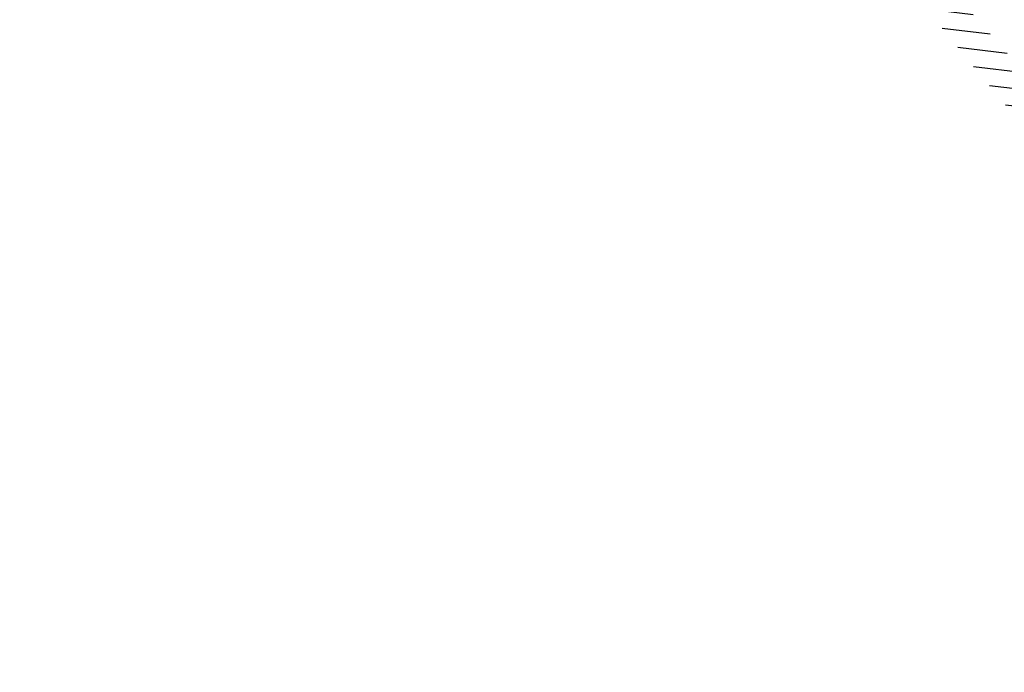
# Model space of a CAD drawing. Extents: x 447882 to 448688, y 437766 to 439043.
# Tile 10 of 121: x 448483 to 448569, y 437848 to 437905. Entities that reach past the tile are written whole.
import ezdxf

# ---------------------------------------------------------------- set-up
doc = ezdxf.new("R2010")
doc.units = 0
doc.header["$LTSCALE"] = 2
doc.header["$MEASUREMENT"] = 0
doc.linetypes.add('AUSGEZOGEN', pattern=[0])
doc.layers.add('FBRTOP', color=250, linetype='AUSGEZOGEN')
doc.layers.add('SCHLITZRINNE', color=200, linetype='AUSGEZOGEN')

msp = doc.modelspace()

# ---------------------------------------------------------------- hatches: boundary and pattern name
at = {"layer": 'SCHLITZRINNE'}
h = msp.add_hatch(dxfattribs=at)
h.set_pattern_fill('_USER', color=256, scale=1.5, angle=45, style=0, pattern_type=0)
h.set_pattern_definition([(353.2903893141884, (448535.0214528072, 437939.7289510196), (0.1752559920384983, 1.489726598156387), [])])
edge = h.paths.add_edge_path()
edge.add_arc((450110.1306910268, 439174.8855906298), 2002.144653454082, 217.6466916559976, 217.7521611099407)
edge.add_arc((450110.1306910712, 439174.8855906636), 2001.644653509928, 217.6466916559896, 217.8050314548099)
edge.add_arc((450106.0111629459, 439171.6895692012), 1996.430723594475, 217.8050312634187, 218.1638878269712)
edge.add_arc((450104.6204673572, 439170.5966182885), 1994.661945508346, 218.1638878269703, 218.5234401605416)
edge.add_arc((450102.3610331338, 439168.7978830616), 1991.77395461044, 218.5234403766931, 218.8832532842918)
edge.add_arc((450113.0802769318, 439177.4420506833), 2005.544351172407, 218.8832532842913, 219.2403848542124)
edge.add_arc((450118.7786976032, 439182.0962609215), 2012.90190994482, 219.2403848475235, 219.5968631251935)
edge.add_arc((450119.4406360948, 439182.6438030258), 2013.760958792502, 219.5968631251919, 219.9534656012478)
edge.add_arc((450109.1314138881, 439174.007603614), 2000.312389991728, 219.9534657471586, 220.3112649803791)
edge.add_arc((450102.1189203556, 439168.0582058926), 1991.116173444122, 220.3112649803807, 220.6706485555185)
edge.add_arc((450113.5814255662, 439177.9073012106), 2006.228873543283, 220.6706484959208, 221.0286759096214)
edge.add_arc((450111.6346336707, 439176.2132694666), 2003.648225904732, 221.028675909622, 221.3868683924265)
edge.add_arc((450104.9853657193, 439170.3538559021), 1994.78563646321, 221.3868683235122, 221.7458556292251)
edge.add_arc((450107.8928366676, 439172.9484951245), 1998.682499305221, 221.7458556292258, 222.1044143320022)
edge.add_arc((450110.1228680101, 439174.9637980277), 2001.688241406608, 222.1044143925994, 222.4627037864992)
edge.add_arc((450114.2325152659, 439178.7246774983), 2007.259005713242, 222.4627037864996, 222.8197621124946)
edge.add_arc((450115.8226584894, 439180.1981843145), 2009.426902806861, 222.8197620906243, 223.1766277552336)
edge.add_arc((450111.7406385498, 439176.3680447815), 2003.829326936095, 223.1766277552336, 223.5348545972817)
edge.add_arc((450104.4442216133, 439169.4355758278), 1993.7646945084, 223.5348548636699, 223.8939847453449)
edge.add_arc((450103.9872383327, 439168.9959033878), 1993.130545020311, 223.8939847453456, 224.2529103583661)
edge.add_arc((450116.3561424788, 439181.046388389), 2010.399128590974, 224.2529105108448, 224.6102912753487)
edge.add_arc((450116.7664725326, 439181.4511742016), 2010.975515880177, 224.6102912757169, 224.7212884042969)
edge.add_line((448524.848253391, 437951.9944236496), (448525.2441494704, 437952.2998189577))

# ---------------------------------------------------------------- linework, layer by layer
at = {"layer": 'FBRTOP'}
msp.add_lwpolyline([(448131.6841409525, 438991.3198835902, -7.945799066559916e-07), (448134.9827870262, 438970.5894472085, -1.494849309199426e-06), (448138.9112931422, 438945.8999087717, 1.794624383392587e-06), (448142.8397992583, 438921.210370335, 6.509566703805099e-06)], format="xyb", dxfattribs=at)
at = {"layer": 'FBRTOP', "const_width": 0.5}
msp.add_lwpolyline([(448117.3124769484, 438986.1851409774, -7.94583581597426e-07), (448120.1691514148, 438968.2322879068, -1.494846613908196e-06), (448124.0976521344, 438943.5427833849, 1.79458935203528e-06), (448128.026152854, 438918.853278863, 6.509561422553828e-06)], format="xyb", dxfattribs=at)

doc.saveas('drawing.dxf')
